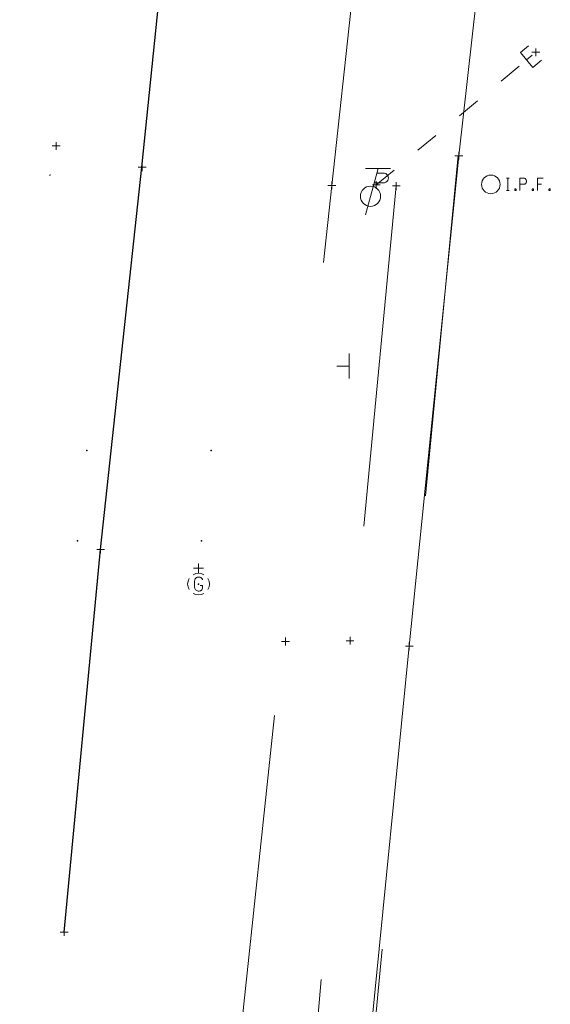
# Model space of a CAD drawing. Extents: x 1620613 to 1693141, y 557269 to 607790.
# Tile 251 of 256: x 1620968 to 1621003, y 607536 to 607599. Entities that reach past the tile are written whole.
import ezdxf

# ---------------------------------------------------------------- set-up
doc = ezdxf.new("R2010")
doc.units = 0
doc.header["$LTSCALE"] = 10
doc.header["$MEASUREMENT"] = 0
for name, pattern in [('DGN Style 3', [10.28579463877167, 7.346996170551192, -2.938798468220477]), ('DGN Style 4', [11.762540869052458, 5.877596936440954, -2.938798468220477, 0.007346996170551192, -2.938798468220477]), ('DGN Style 5', [5.142897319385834, 2.204098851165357, -2.938798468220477])]:
    doc.linetypes.add(name, pattern=pattern)
for name, color, linetype, lineweight in [('PM_X_Cells', 7, 'Continuous', 0), ('PM_X_Cells (Construction)', 7, 'Continuous', 0), ('PV_X_COP', 4, 'DGN Style 4', 0), ('PV_X_Shoulder_Aggregate', 30, 'DGN Style 5', 0), ('PV_X_Walk', 120, 'DGN Style 5', 0), ('SN_X_Public', 3, 'Continuous', 0), ('SV_X_Mon_Cells_Found', 7, 'Continuous', 0), ('UT_X_Electric', 1, 'Continuous', 0), ('UT_X_Gas_Cells', 2, 'Continuous', 0), ('UT_X_Gas_Cells (Construction)', 2, 'Continuous', 0), ('UT_X_Misc_Cells', 7, 'Continuous', 0), ('XS_X_Ground_Line', 92, 'DGN Style 3', 13)]:
    doc.layers.add(name, color=color, linetype=linetype, lineweight=lineweight)
doc.layers.add('PM_X_Surveyed_Line', color=1, linetype='Continuous', lineweight=30, plot=False)
doc.layers.add('SV_X_Shot_Marker (Construction)', color=2, linetype='Continuous', lineweight=0, transparency=0.5)

# ---------------------------------------------------------------- blocks, each defined once
blk = doc.blocks.new('IPF_2')
at = {"layer": 'SV_X_Mon_Cells_Found', "color": 7, "linetype": 'Continuous', "lineweight": 0, "flags": 128}
for points in [[(0.1007188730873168, 0.04000000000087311), (0.1183555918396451, 0.04000000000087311)], [(0.1095372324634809, -0.04000000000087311), (0.1095372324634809, 0.04000000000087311)], [(0.1878001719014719, -0.04000000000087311), (0.1878001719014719, 0.04000000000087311), (0.2142552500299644, 0.04000000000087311), (0.2170152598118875, 0.03936523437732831), (0.2208690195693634, 0.03810546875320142), (0.2225267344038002, 0.03684570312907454), (0.2241759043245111, 0.03558593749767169), (0.2263804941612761, 0.03244140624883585), (0.2280382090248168, 0.02928710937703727), (0.2291405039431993, 0.02424804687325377), (0.2291405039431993, 0.01668945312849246), (0.2285850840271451, 0.01416992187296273), (0.2274827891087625, 0.01039062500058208), (0.2252781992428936, 0.005986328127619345), (0.2230736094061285, 0.004091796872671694), (0.2214244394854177, 0.002832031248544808), (0.2186644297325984, 0.001572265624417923), (0.2142552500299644, 0.0009472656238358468), (0.1878001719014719, 0.0009472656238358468)], [(0.3382677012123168, 0.04000000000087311), (0.300234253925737, 0.04000000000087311), (0.300234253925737, -0.04000000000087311)], [(0.300234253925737, 0.0009472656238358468), (0.3272447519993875, 0.0009472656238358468)], [(0.1007188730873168, -0.04000000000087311), (0.1183555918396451, -0.04000000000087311)], [(0.1574913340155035, -0.02928710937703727), (0.1602427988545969, -0.02928710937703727), (0.1619005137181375, -0.03054687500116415), (0.1635496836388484, -0.03306640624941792), (0.1635496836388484, -0.0362207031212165), (0.1619005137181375, -0.03874023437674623), (0.1602427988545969, -0.04000000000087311), (0.1574913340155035, -0.04000000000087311), (0.1558336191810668, -0.03874023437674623), (0.1541844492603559, -0.0362207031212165), (0.1541844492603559, -0.03306640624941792), (0.1558336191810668, -0.03054687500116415), (0.1574913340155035, -0.02928710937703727)], [(0.2699254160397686, -0.02928710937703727), (0.272676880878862, -0.02928710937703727), (0.2743345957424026, -0.03054687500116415), (0.2759837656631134, -0.03306640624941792), (0.2759837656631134, -0.0362207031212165), (0.2743345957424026, -0.03874023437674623), (0.272676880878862, -0.04000000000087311), (0.2699254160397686, -0.04000000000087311), (0.2682677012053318, -0.03874023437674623), (0.266618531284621, -0.0362207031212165), (0.266618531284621, -0.03306640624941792), (0.2682677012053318, -0.03054687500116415), (0.2699254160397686, -0.02928710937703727)], [(0.3773948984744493, -0.02928710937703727), (0.3801463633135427, -0.02928710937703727), (0.3818040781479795, -0.03054687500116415), (0.3834532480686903, -0.03306640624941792), (0.3834532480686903, -0.0362207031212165), (0.3818040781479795, -0.03874023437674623), (0.3801463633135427, -0.04000000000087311), (0.3773948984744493, -0.04000000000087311), (0.3757371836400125, -0.03874023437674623), (0.3740880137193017, -0.0362207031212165), (0.3740880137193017, -0.03306640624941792), (0.3757371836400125, -0.03054687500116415), (0.3773948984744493, -0.02928710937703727)]]:
    blk.add_lwpolyline(points, dxfattribs=at)
at = {"layer": 'SV_X_Mon_Cells_Found', "color": 7, "linetype": 'Continuous', "lineweight": 0}
blk.add_circle((0, 0), 0.06, dxfattribs=at)
blk = doc.blocks.new('IPF_3')
at = {"layer": 'SV_X_Mon_Cells_Found', "color": 7, "linetype": 'Continuous', "lineweight": 0, "flags": 128}
for points in [[(0.1007188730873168, 0.04000000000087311), (0.1183555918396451, 0.04000000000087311)], [(0.1095372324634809, -0.03999999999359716), (0.1095372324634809, 0.04000000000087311)], [(0.1878001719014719, -0.03999999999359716), (0.1878001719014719, 0.04000000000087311), (0.2142552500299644, 0.04000000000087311), (0.2170152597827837, 0.03936523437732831), (0.2208690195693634, 0.03810546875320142), (0.2225267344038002, 0.03684570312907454), (0.2241759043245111, 0.03558593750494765), (0.2263804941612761, 0.0324414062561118), (0.2280382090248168, 0.02928710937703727), (0.2291405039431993, 0.02424804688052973), (0.2291405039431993, 0.01668945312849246), (0.2285850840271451, 0.01416992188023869), (0.2274827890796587, 0.01039062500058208), (0.2252781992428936, 0.005986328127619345), (0.2230736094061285, 0.004091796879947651), (0.2214244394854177, 0.002832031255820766), (0.2186644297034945, 0.001572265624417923), (0.2142552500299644, 0.0009472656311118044), (0.1878001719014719, 0.0009472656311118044)], [(0.3382677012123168, 0.04000000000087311), (0.300234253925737, 0.04000000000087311), (0.300234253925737, -0.03999999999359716)], [(0.300234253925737, 0.0009472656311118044), (0.3272447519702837, 0.0009472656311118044)], [(0.1007188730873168, -0.03999999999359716), (0.1183555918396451, -0.03999999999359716)], [(0.1574913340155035, -0.02928710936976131), (0.1602427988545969, -0.02928710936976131), (0.1619005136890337, -0.0305468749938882), (0.1635496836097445, -0.03306640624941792), (0.1635496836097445, -0.0362207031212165), (0.1619005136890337, -0.03874023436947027), (0.1602427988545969, -0.03999999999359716), (0.1574913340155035, -0.03999999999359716), (0.1558336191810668, -0.03874023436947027), (0.1541844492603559, -0.0362207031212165), (0.1541844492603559, -0.03306640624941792), (0.1558336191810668, -0.0305468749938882), (0.1574913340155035, -0.02928710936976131)], [(0.2699254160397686, -0.02928710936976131), (0.272676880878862, -0.02928710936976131), (0.2743345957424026, -0.0305468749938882), (0.2759837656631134, -0.03306640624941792), (0.2759837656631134, -0.0362207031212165), (0.2743345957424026, -0.03874023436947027), (0.272676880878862, -0.03999999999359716), (0.2699254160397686, -0.03999999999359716), (0.2682677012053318, -0.03874023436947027), (0.266618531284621, -0.0362207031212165), (0.266618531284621, -0.03306640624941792), (0.2682677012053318, -0.0305468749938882), (0.2699254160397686, -0.02928710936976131)], [(0.3773948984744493, -0.02928710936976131), (0.3801463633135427, -0.02928710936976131), (0.3818040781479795, -0.0305468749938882), (0.3834532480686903, -0.03306640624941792), (0.3834532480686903, -0.0362207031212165), (0.3818040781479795, -0.03874023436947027), (0.3801463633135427, -0.03999999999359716), (0.3773948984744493, -0.03999999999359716), (0.3757371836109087, -0.03874023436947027), (0.3740880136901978, -0.0362207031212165), (0.3740880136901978, -0.03306640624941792), (0.3757371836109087, -0.0305468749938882), (0.3773948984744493, -0.02928710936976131)]]:
    blk.add_lwpolyline(points, dxfattribs=at)
at = {"layer": 'SV_X_Mon_Cells_Found', "color": 7, "linetype": 'Continuous', "lineweight": 0}
blk.add_circle((0, 0), 0.06, dxfattribs=at)
blk = doc.blocks.new('SVPT_179')
at = {"layer": 'SV_X_Shot_Marker (Construction)', "transparency": 33554495}
for p, q in [((-0.02499999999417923, 7.275957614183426e-12), (0.02500000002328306, 7.275957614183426e-12)), ((2.91038304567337e-11, 0.02500000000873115), (2.91038304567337e-11, -0.02499999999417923))]:
    blk.add_line(p, q, dxfattribs=at)
blk.add_point((2.91038304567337e-11, 7.275957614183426e-12), dxfattribs=at)
blk = doc.blocks.new('SVPT_180')
at = {"layer": 'SV_X_Shot_Marker (Construction)', "transparency": 33554495}
for p, q in [((-0.02499999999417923, 0), (0.02500000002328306, 0)), ((2.91038304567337e-11, 0.02499999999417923), (2.91038304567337e-11, -0.02500000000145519))]:
    blk.add_line(p, q, dxfattribs=at)
blk.add_point((2.91038304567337e-11, 0), dxfattribs=at)
blk = doc.blocks.new('SVPT_182')
at = {"layer": 'SV_X_Shot_Marker (Construction)', "transparency": 33554495}
for p, q in [((0, 0.02499999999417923), (0, -0.02500000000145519)), ((-0.02499999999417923, -7.275957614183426e-12), (0.02499999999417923, -7.275957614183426e-12))]:
    blk.add_line(p, q, dxfattribs=at)
blk.add_point((0, -7.275957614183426e-12), dxfattribs=at)
blk = doc.blocks.new('SVPT_183')
at = {"layer": 'SV_X_Shot_Marker (Construction)', "transparency": 33554495}
for p, q in [((-0.02499999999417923, 0), (0.02499999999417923, 0)), ((0, 0.02499999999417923), (0, -0.02500000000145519))]:
    blk.add_line(p, q, dxfattribs=at)
blk.add_point((0, 0), dxfattribs=at)
blk = doc.blocks.new('SVPT_206')
at = {"layer": 'SV_X_Shot_Marker (Construction)', "transparency": 33554495}
for p, q in [((-0.02499999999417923, 0), (0.02500000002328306, 0)), ((0, 0.02500000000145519), (0, -0.02500000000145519))]:
    blk.add_line(p, q, dxfattribs=at)
blk.add_point((0, 0), dxfattribs=at)
blk = doc.blocks.new('TPW_3')
at = {"layer": 'UT_X_Misc_Cells', "color": 30, "linetype": 'Continuous', "lineweight": 0}
for p, q in [((0.04816666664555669, 0.180000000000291), (-0.03216666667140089, -0.1200000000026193)), ((0.1281666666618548, 0.180000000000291), (-0.03183333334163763, 0.180000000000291)), ((0.04016666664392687, 0.1500000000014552), (0.08266666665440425, 0.1500000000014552)), ((0.02308333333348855, 0.08625000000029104), (0.08266666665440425, 0.08625000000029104))]:
    blk.add_line(p, q, dxfattribs=at)
blk.add_circle((0, 0), 0.065, dxfattribs=at)
at = {"layer": 'UT_X_Misc_Cells', "color": 30, "linetype": 'Continuous', "lineweight": 0, "extrusion": (0, 0, -1)}
blk.add_arc((-0.08329166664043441, 0.1181250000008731), 0.03188112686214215, 88.8766972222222, 271.1233027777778, dxfattribs=at)
blk = doc.blocks.new('SVPT_207')
at = {"layer": 'SV_X_Shot_Marker (Construction)', "transparency": 33554495}
for p, q in [((-0.02500000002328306, 7.275957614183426e-12), (0.0249999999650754, 7.275957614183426e-12)), ((-2.91038304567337e-11, 0.02500000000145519), (-2.91038304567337e-11, -0.02499999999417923))]:
    blk.add_line(p, q, dxfattribs=at)
blk.add_point((-2.91038304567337e-11, 7.275957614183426e-12), dxfattribs=at)
blk = doc.blocks.new('SVPT_208')
at = {"layer": 'SV_X_Shot_Marker (Construction)', "transparency": 33554495}
for p, q in [((-0.02499999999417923, 0), (0.02499999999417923, 0)), ((0, 0.02499999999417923), (0, -0.02500000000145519))]:
    blk.add_line(p, q, dxfattribs=at)
blk.add_point((0, 0), dxfattribs=at)
blk = doc.blocks.new('SGN1P_4')
at = {"layer": 'SN_X_Public', "color": 3, "linetype": 'Continuous', "lineweight": 0}
for p, q in [((0, 0.08000000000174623), (0, -0.08000000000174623)), ((0, 0), (-0.07999999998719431, 0))]:
    blk.add_line(p, q, dxfattribs=at)
blk = doc.blocks.new('PMRT')
at = {"layer": 'PM_X_Cells (Construction)', "color": 7, "linetype": 'Continuous', "lineweight": 30}
for p in [(-8, 0), (0, 0)]:
    blk.add_point(p, dxfattribs=at)
blk = doc.blocks.new('GV')
at = {"layer": 'UT_X_Gas_Cells', "color": 52, "linetype": 'Continuous', "lineweight": 0}
for p, q in [((0, 0.06999999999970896), (0, 0.1334999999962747)), ((0.03183333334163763, 0.1017500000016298), (-0.03183333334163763, 0.1017500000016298))]:
    blk.add_line(p, q, dxfattribs=at)
at = {"layer": 'UT_X_Gas_Cells', "color": 52, "linetype": 'Continuous', "lineweight": 0, "flags": 128}
blk.add_lwpolyline([(0.02664009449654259, 0.0272790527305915), (0.02592598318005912, 0.03082763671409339), (0.02380562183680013, 0.03436523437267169), (0.0202570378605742, 0.03791381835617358), (0.01530220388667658, 0.04216552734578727), (0.01175361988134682, 0.04358276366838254), (0.008919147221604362, 0.04428588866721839), (0.004667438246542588, 0.04499999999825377), (-0.003835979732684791, 0.04499999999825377), (-0.007373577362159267, 0.04428588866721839), (-0.00950492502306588, 0.04358276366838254), (-0.01233939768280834, 0.04216552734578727), (-0.01800834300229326, 0.03791381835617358), (-0.02154594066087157, 0.03294799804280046), (-0.02367728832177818, 0.0272790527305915), (-0.02509452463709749, 0.01948974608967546), (-0.02651176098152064, 0.00815185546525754), (-0.02651176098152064, -0.006734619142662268), (-0.02579764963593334, -0.01877563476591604), (-0.02296317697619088, -0.02799316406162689), (-0.01871146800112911, -0.03649658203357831), (-0.0151738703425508, -0.03933105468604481), (-0.01092216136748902, -0.04216552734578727), (-0.003121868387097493, -0.04499999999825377), (0.004667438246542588, -0.04499999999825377), (0.01246773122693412, -0.0435827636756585), (0.01530220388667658, -0.04216552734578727), (0.01813667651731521, -0.04074829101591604), (0.02097114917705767, -0.03791381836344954), (0.02380562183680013, -0.03366210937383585), (0.02664009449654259, -0.02727905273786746), (0.02664009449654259, -0.00956909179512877), (0.01175361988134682, -0.00956909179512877)], dxfattribs=at)
at = {"layer": 'UT_X_Gas_Cells', "color": 52, "linetype": 'Continuous', "lineweight": 0}
for start, end in [(60.01836111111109, 120.0157416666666), (330.0183611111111, 29.98163888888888), (239.9842583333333, 299.9816388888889)]:
    blk.add_arc((2.315241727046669e-05, 1.048902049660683e-05), 0.07000065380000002, start, end, dxfattribs=at)
at = {"layer": 'UT_X_Gas_Cells', "color": 52, "linetype": 'Continuous', "lineweight": 0, "extrusion": (0, 0, -1)}
blk.add_arc((-2.315241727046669e-05, 1.048902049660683e-05), 0.07000065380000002, 330.0183611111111, 29.98163888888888, dxfattribs=at)
at = {"layer": 'UT_X_Gas_Cells (Construction)', "color": 52, "linetype": 'Continuous', "lineweight": 30}
blk.add_point((0, 0), dxfattribs=at)
blk = doc.blocks.new('SVPT_209')
at = {"layer": 'SV_X_Shot_Marker (Construction)', "transparency": 33554495}
for p, q in [((-0.02500000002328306, 7.275957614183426e-12), (0.02499999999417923, 7.275957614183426e-12)), ((0, 0.02500000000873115), (0, -0.02499999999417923))]:
    blk.add_line(p, q, dxfattribs=at)
blk.add_point((0, 7.275957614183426e-12), dxfattribs=at)
blk = doc.blocks.new('SVPT_210')
at = {"layer": 'SV_X_Shot_Marker (Construction)', "transparency": 33554495}
for p, q in [((-0.02499999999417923, 0), (0.02499999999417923, 0)), ((0, 0.02499999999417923), (0, -0.02500000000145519))]:
    blk.add_line(p, q, dxfattribs=at)
blk.add_point((0, 0), dxfattribs=at)
blk = doc.blocks.new('SVPT_211')
at = {"layer": 'SV_X_Shot_Marker (Construction)', "transparency": 33554495}
for p, q in [((0, 0.02499999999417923), (0, -0.02500000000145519)), ((-0.02500000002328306, -7.275957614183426e-12), (0.02499999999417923, -7.275957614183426e-12))]:
    blk.add_line(p, q, dxfattribs=at)
blk.add_point((0, -7.275957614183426e-12), dxfattribs=at)
blk = doc.blocks.new('SVPT_815')
at = {"layer": 'SV_X_Shot_Marker (Construction)', "transparency": 33554495}
for p, q in [((-0.02499999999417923, 7.275957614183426e-12), (0.02499999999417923, 7.275957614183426e-12)), ((0, 0.02500000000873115), (0, -0.02499999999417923))]:
    blk.add_line(p, q, dxfattribs=at)
blk.add_point((0, 7.275957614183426e-12), dxfattribs=at)
blk = doc.blocks.new('SVPT_816')
at = {"layer": 'SV_X_Shot_Marker (Construction)', "transparency": 33554495}
for p, q in [((-0.02499999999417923, 0), (0.02499999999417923, 0)), ((0, 0.02500000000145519), (0, -0.02499999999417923))]:
    blk.add_line(p, q, dxfattribs=at)
blk.add_point((0, 0), dxfattribs=at)
blk = doc.blocks.new('PMRT_1')
at = {"layer": 'PM_X_Cells (Construction)', "color": 7, "linetype": 'Continuous', "lineweight": 30}
for p in [(-8, 0), (0, 0)]:
    blk.add_point(p, dxfattribs=at)

msp = doc.modelspace()

# ---------------------------------------------------------------- linework, layer by layer
at = {"layer": 'PM_X_Surveyed_Line', "extrusion": (-0.5699777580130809, 0.05593936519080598, 0.8197537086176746), "elevation": -889061.1741215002, "flags": 128}
msp.add_lwpolyline([(-762800.7243509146, 1274394.872744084), (-762827.7948874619, 1274393.344968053), (-762827.8369769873, 1274393.482323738), (-762860.1266502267, 1274392.512594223), (-762888.7349943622, 1274392.19777178), (-762921.9483463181, 1274392.0968117), (-762937.1967827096, 1274392.219691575), (-762967.8325241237, 1274392.405223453), (-763013.1488176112, 1274392.800790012), (-763040.445352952, 1274392.877340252), (-763083.2156928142, 1274393.219220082)], dxfattribs=at)
at = {"layer": 'PM_X_Surveyed_Line', "extrusion": (0.3593799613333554, -0.04348775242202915, 0.932177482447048), "elevation": 557106.039850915, "flags": 128}
msp.add_lwpolyline([(797870.0339101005, -1431674.089764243), (797894.8270535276, -1431673.407446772), (797919.6194976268, -1431673.067571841), (797991.2343469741, -1431671.667122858)], dxfattribs=at)
at = {"layer": 'PV_X_COP', "extrusion": (-0.9679800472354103, 0.09713414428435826, 0.2314726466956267), "elevation": -1509805.403533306, "flags": 128}
msp.add_lwpolyline([(-766194.2061508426, 360319.8205437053), (-766219.4609785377, 360319.4626058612), (-766248.7121090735, 360319.1164723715), (-766278.3028658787, 360318.3432825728), (-766311.0205938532, 360317.8892826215), (-766326.56087844, 360317.8847577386), (-766357.2773902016, 360318.0230901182), (-766401.988898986, 360318.4512071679), (-766430.7199563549, 360318.6894594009), (-766473.3969242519, 360318.9243948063)], dxfattribs=at)
at = {"layer": 'PV_X_Shoulder_Aggregate', "extrusion": (-0.7503985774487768, 0.07907774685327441, 0.6562382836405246), "elevation": -1167649.582939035, "flags": 128}
msp.add_lwpolyline([(-774191.8099170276, 1016905.358752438), (-774161.8754500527, 1016905.447381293), (-774137.4461564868, 1016905.371118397), (-774123.3423449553, 1016905.30523829), (-774093.771889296, 1016905.182586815), (-774065.4802605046, 1016905.116237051), (-774051.7832211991, 1016905.119393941), (-774051.7247425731, 1016904.254151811), (-774049.6844260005, 1016904.212379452), (-774049.5895408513, 1016905.114361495), (-774023.1660363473, 1016905.562026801), (-774007.3485768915, 1016906.117593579), (-773989.134134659, 1016906.335559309), (-773985.7579951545, 1016906.359596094), (-773963.1476029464, 1016906.861277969), (-773939.5847181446, 1016907.065792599), (-773926.5835115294, 1016907.246474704)], dxfattribs=at)
at = {"layer": 'PV_X_Walk', "extrusion": (0.5846964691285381, -0.05590579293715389, 0.8093235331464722), "elevation": 914675.8564453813, "flags": 128}
msp.add_lwpolyline([(759119.96984034, -1258531.923212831), (759088.1588138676, -1258531.894495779), (759060.8965623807, -1258531.904924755), (759043.4478076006, -1258531.650021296), (759013.8021072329, -1258531.717435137), (759001.2721639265, -1258531.601435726), (758981.5103329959, -1258531.085866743), (758953.8396677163, -1258529.802927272), (758938.0280214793, -1258528.759643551), (758923.7182775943, -1258527.852477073)], dxfattribs=at)
at = {"layer": 'PV_X_Walk', "extrusion": (0.8550802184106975, -0.08370371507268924, 0.511694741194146), "elevation": 1335760.516861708, "flags": 128}
msp.add_lwpolyline([(762622.0715022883, -794313.3509915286), (762592.5808475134, -794313.528521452), (762564.9073255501, -794313.7826669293), (762547.9833719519, -794313.8401775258), (762518.5740885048, -794313.7106420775), (762505.298624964, -794313.223237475), (762485.766586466, -794312.7072014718), (762458.6069294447, -794311.586492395)], dxfattribs=at)
at = {"layer": 'UT_X_Electric', "linetype": 'Continuous', "lineweight": 0}
msp.add_line((1621001.158807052, 607596.5632386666, 1052.75393678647), (1621001.528767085, 607596.8707822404, 1052.719453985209), dxfattribs=at)
at = {"layer": 'UT_X_Electric', "linetype": 'Continuous'}
for p, q in [((1620999.523676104, 607595.1976232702, 1052.906633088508), (1621000.674215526, 607596.1540536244, 1052.799394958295)), ((1620996.83908412, 607592.965952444, 1053.156855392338), (1620997.989623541, 607593.922382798, 1053.049617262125)), ((1620994.154492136, 607590.7342816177, 1053.407077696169), (1620995.305031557, 607591.6907119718, 1053.299839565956)), ((1620991.469900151, 607588.5026107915, 1053.657299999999), (1620992.620439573, 607589.4590411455, 1053.550061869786))]:
    msp.add_line(p, q, dxfattribs=at)
at = {"layer": 'UT_X_Electric', "linetype": 'Continuous', "lineweight": 0, "extrusion": (0.05497698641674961, 0.04570174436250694, 0.9974411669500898), "elevation": 117936.0416131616, "flags": 128}
msp.add_lwpolyline([(-568995.9555171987, -1630691.770641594), (-568995.9555171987, -1630691.091472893), (-568997.2055171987, -1630691.091472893), (-568997.2055171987, -1630691.819774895)], dxfattribs=at)
at = {"layer": 'XS_X_Ground_Line'}
msp.add_polyline3d([(1620983.192000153, 607452.594010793, 1054.377), (1620985.231000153, 607472.2510107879, 1053.718), (1620986.351000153, 607484.7310107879, 1053.42), (1620986.74767543, 607489.3623906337, 1053.374688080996), (1620988.881000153, 607514.270010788, 1053.131), (1620990.903000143, 607531.6050107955, 1053.197000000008), (1620991.126607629, 607533.8567730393, 1053.209865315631), (1620993.597000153, 607558.7340107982, 1053.352), (1620994.280294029, 607565.5114894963, 1053.389901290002), (1620996.788000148, 607590.3850107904, 1053.529), (1620998.437000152, 607605.1040107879, 1053.522)], dxfattribs=at)

# ---------------------------------------------------------------- block references
at = {"layer": 'PM_X_Cells', "color": 7, "linetype": 'Continuous', "lineweight": 30}
for name, p in [('PMRT_1', (1620980.811615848, 607571.363378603, 1053.220014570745)), ('PMRT', (1620980.20600015, 607565.537010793, 1053.395))]:
    msp.add_blockref(name, p, dxfattribs=at)
at = {"layer": 'SN_X_Public', "color": 3, "linetype": 'Continuous', "lineweight": 0, "xscale": 10, "yscale": 10, "zscale": 10}
msp.add_blockref('SGN1P_4', (1620989.713000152, 607576.8180107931, 1053.263), dxfattribs=at)
at = {"layer": 'SV_X_Mon_Cells_Found', "color": 7, "linetype": 'Continuous', "lineweight": 0, "xscale": 10, "yscale": 10, "zscale": 10}
for name, p in [('IPF_2', (1620998.853000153, 607588.5340107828, 1053.265)), ('IPF_3', (1620998.854000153, 607588.5320107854, 1053.266))]:
    msp.add_blockref(name, p, dxfattribs=at)
at = {"layer": 'SV_X_Shot_Marker (Construction)', "transparency": 33554495, "xscale": 10, "yscale": 10, "zscale": 10}
for name, p in [('SVPT_816', (1621001.75670015, 607597.0539107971, 1052.6985)), ('SVPT_182', (1620970.825000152, 607591.015010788, 1054.011)), ('SVPT_207', (1620996.788000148, 607590.3850107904, 1053.529)), ('SVPT_183', (1620976.369000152, 607589.6390107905, 1053.83)), ('SVPT_206', (1620988.604000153, 607588.4660107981, 1053.319)), ('SVPT_815', (1620991.469900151, 607588.5026107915, 1053.657299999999)), ('SVPT_208', (1620992.756000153, 607588.4320107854, 1053.564)), ('SVPT_180', (1620973.689000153, 607564.9900107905, 1053.665)), ('SVPT_209', (1620985.613000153, 607559.047010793, 1053.062)), ('SVPT_210', (1620989.777000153, 607559.0920107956, 1053.294)), ('SVPT_211', (1620993.597000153, 607558.7340107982, 1053.352)), ('SVPT_179', (1620971.342000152, 607540.3000107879, 1053.418))]:
    msp.add_blockref(name, p, dxfattribs=at)
at = {"layer": 'UT_X_Gas_Cells', "color": 52, "linetype": 'Continuous', "lineweight": 0, "xscale": 10, "yscale": 10, "zscale": 10}
msp.add_blockref('GV', (1620980.004000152, 607562.750010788, 1053.261), dxfattribs=at)
at = {"layer": 'UT_X_Misc_Cells', "color": 30, "linetype": 'Continuous', "lineweight": 0, "xscale": 10, "yscale": 10, "zscale": 10}
msp.add_blockref('TPW_3', (1620991.097000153, 607587.767010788, 1053.451), dxfattribs=at)

doc.saveas('drawing.dxf')
